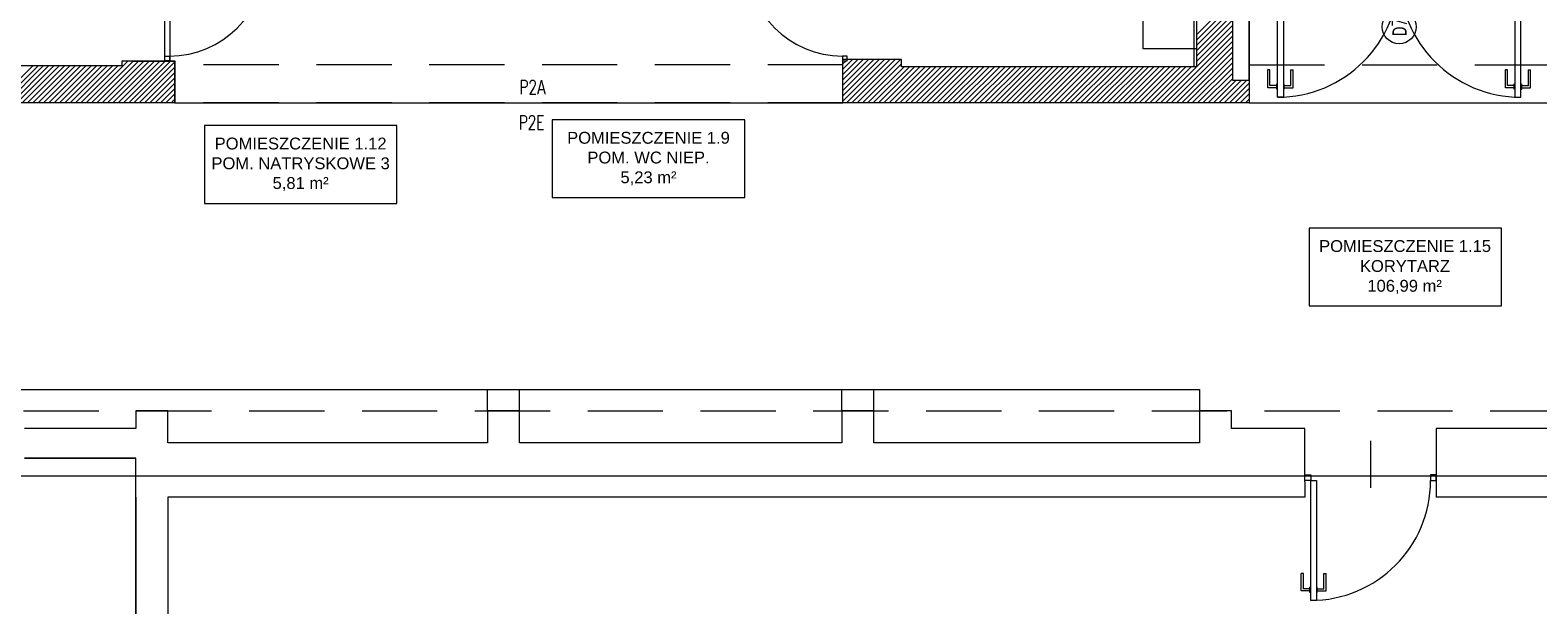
# Model space of a CAD drawing. Header units: millimetres. Extents: x -20020 to 55682, y 3351 to 17623.
# Tile 15 of 49: x -4335 to -3062, y 10979 to 11471. Entities that reach past the tile are written whole.
import ezdxf

# ---------------------------------------------------------------- set-up
doc = ezdxf.new("R2010")
doc.units = ezdxf.units.MM
doc.linetypes.add('ACAD_ISO03W100', pattern=[30, 12, -18])
doc.linetypes.add('HIDDEN', pattern=[9.525, 6.35, -3.175])
doc.layers.get('0').update_dxf_attribs({"color": 252, "lineweight": 9})
for name, color, linetype, lineweight in [('ARANŻACJA', 252, 'Continuous', 9), ('cienka', 252, 'Continuous', 9), ('ETYKIETY POMIESZCZEŃ', 252, 'Continuous', 9), ('OKNA', 252, 'Continuous', 9), ('OPISY', 252, 'Continuous', 9), ('PODCIĄG', 252, 'HIDDEN', 9), ('RZUT DACHU', 252, 'Continuous', 9), ('srednia', 252, 'Continuous', 9), ('ŚCIANY KONSTRUKCYJNE', 252, 'Continuous', 9), ('ŚCIANY WYPEŁNIENIE', 252, 'Continuous', 9)]:
    doc.layers.add(name, color=color, linetype=linetype, lineweight=lineweight)
doc.styles.add('MED_ARIAL_Tabela', font='arial.ttf')
doc.styles.get("Standard").update_dxf_attribs({"font": 'romans.shx', "width": 0.7})

msp = doc.modelspace()

# ---------------------------------------------------------------- linework, layer by layer
for p, q in [((-3288.36, 11437.88), (-3290.24, 11437.88)), ((-3288.23, 11437.88), (-3290.11, 11437.88)), ((-3290.11, 11422.84), (-3290.11, 11437.88)), ((-3288.23, 11424.72), (-3288.23, 11437.88)), ((-3270.82, 11437.88), (-3268.94, 11437.88)), ((-3270.68, 11437.88), (-3268.8, 11437.88)), ((-3270.68, 11424.72), (-3270.68, 11437.88)), ((-3268.8, 11422.84), (-3268.8, 11437.88)), ((-3087.77, 11437.88), (-3089.65, 11437.88)), ((-3087.64, 11437.88), (-3089.52, 11437.88)), ((-3089.52, 11422.84), (-3089.52, 11437.88)), ((-3087.64, 11424.72), (-3087.64, 11437.88)), ((-3070.22, 11437.88), (-3068.34, 11437.88)), ((-3070.09, 11437.88), (-3068.21, 11437.88)), ((-3070.09, 11424.72), (-3070.09, 11437.88)), ((-3068.21, 11422.84), (-3068.21, 11437.88)), ((-3282.59, 11422.84), (-3290.11, 11422.84)), ((-3282.59, 11424.72), (-3288.23, 11424.72)), ((-3281.96, 11425.98), (-3282.59, 11425.98)), ((-3282.59, 11421.59), (-3282.59, 11425.98)), ((-3281.96, 11421.59), (-3282.59, 11421.59)), ((-3276.95, 11425.98), (-3276.32, 11425.98)), ((-3276.95, 11421.59), (-3276.32, 11421.59)), ((-3276.32, 11421.59), (-3276.32, 11425.98)), ((-3276.32, 11424.72), (-3270.68, 11424.72)), ((-3276.32, 11422.84), (-3268.8, 11422.84)), ((-3082, 11422.84), (-3089.52, 11422.84)), ((-3082, 11424.72), (-3087.64, 11424.72)), ((-3082, 11421.59), (-3082, 11425.98)), ((-3081.37, 11421.59), (-3082, 11421.59)), ((-3076.35, 11421.59), (-3075.73, 11421.59)), ((-3075.73, 11421.59), (-3075.73, 11425.98)), ((-3075.73, 11424.72), (-3070.09, 11424.72)), ((-3075.73, 11422.84), (-3068.21, 11422.84)), ((-3203.29, 11124.68), (-3203.29, 11085.16)), ((-3260.03, 11012.77), (-3261.88, 11012.77)), ((-3261.88, 10997.97), (-3261.88, 11012.77)), ((-3260.03, 10999.82), (-3260.03, 11012.77)), ((-3242.76, 11012.77), (-3240.91, 11012.77)), ((-3242.76, 10999.82), (-3242.76, 11012.77)), ((-3240.91, 10997.97), (-3240.91, 11012.77)), ((-3254.48, 10999.82), (-3260.03, 10999.82)), ((-3253.86, 11001.06), (-3254.48, 11001.06)), ((-3254.48, 10996.74), (-3254.48, 11001.06)), ((-3248.93, 11001.06), (-3248.31, 11001.06)), ((-3248.31, 10996.74), (-3248.31, 11001.06)), ((-3248.31, 10999.82), (-3242.76, 10999.82)), ((-3254.48, 10997.97), (-3261.88, 10997.97)), ((-3253.86, 10996.74), (-3254.48, 10996.74)), ((-3248.93, 10996.74), (-3248.31, 10996.74)), ((-3248.31, 10997.97), (-3240.91, 10997.97))]:
    msp.add_line(p, q)
for points in [[(-3281.96, 11517.53), (-3276.95, 11517.53), (-3276.95, 11414.76), (-3281.96, 11414.76)], [(-3076.36, 11517.53), (-3081.37, 11517.53), (-3081.37, 11414.76), (-3076.36, 11414.76)], [(-4217.36, 11445.55), (-4221.29, 11445.55), (-4221.29, 11449.48), (-4217.36, 11449.48)], [(-3649.23, 11445.55), (-3645.29, 11445.55), (-3645.29, 11449.48), (-3649.23, 11449.48)], [(-3258.79, 11091.15), (-3258.79, 11096.08), (-3253.86, 11096.08), (-3253.86, 11091.15)], [(-3253.86, 11091.15), (-3248.93, 11091.15), (-3248.93, 10990.02), (-3253.86, 10990.02)], [(-3147.79, 11091.15), (-3147.79, 11096.08), (-3152.73, 11096.08), (-3152.73, 11091.15)]]:
    msp.add_lwpolyline(points, close=True)
at = {"linetype": 'Continuous', "ltscale": 50}
for centre, radius, start, end in [((-4217.36, 11530.11), 80.66, 270, 0), ((-3649.23, 11530.11), 80.66, 180, 270), ((-3281.96, 11517.53), 102.8, 270, 0), ((-3076.36, 11517.53), 102.8, 180, 270), ((-3253.86, 11091.15), 101.16, 270, 0)]:
    msp.add_arc(centre, radius, start, end, dxfattribs=at)
at = {"layer": 'ARANŻACJA'}
for p, q in [((-3319.97, 11511.9), (-3319.97, 11429.19)), ((-3305.79, 11429.19), (-3305.79, 11511.9)), ((-3319.97, 11429.19), (-3305.79, 11429.19)), ((-3948.79, 11150.05), (-3948.79, 11168.05)), ((-3921.79, 11150.05), (-3921.79, 11168.05)), ((-3649.79, 11150.05), (-3649.79, 11168.05)), ((-3622.79, 11150.05), (-3622.79, 11168.05))]:
    msp.add_line(p, q, dxfattribs=at)
at = {"layer": 'ARANŻACJA', "linetype": 'ACAD_ISO03W100', "ltscale": 10}
msp.add_lwpolyline([(-3350.29, 11440.55), (-3352.29, 11440.55), (-3352.29, 12007.55)], dxfattribs=at)
at = {"layer": 'ARANŻACJA', "ltscale": 10}
msp.add_lwpolyline([(-3395.29, 11455.55), (-3395.29, 11500.55), (-3350.29, 11500.55), (-3350.29, 11455.55)], close=True, dxfattribs=at)
msp.add_lwpolyline([(-4816.79, 11123.05), (-4816.79, 11168.05), (-3347.79, 11168.05), (-3347.79, 11150.05)], dxfattribs=at)
at = {"layer": 'cienka'}
for p, q in [((-4212.79, 11410.05), (-3648.79, 11410.05)), ((-3305.79, 11410.05), (-2702.79, 11410.05))]:
    msp.add_line(p, q, dxfattribs=at)
at = {"layer": 'ETYKIETY POMIESZCZEŃ'}
for p, q in [((-3255.19, 11304.34), (-3255.19, 11238.57)), ((-3092.64, 11304.34), (-3255.19, 11304.34)), ((-3092.64, 11238.57), (-3092.64, 11304.34)), ((-3255.19, 11238.57), (-3092.64, 11238.57))]:
    msp.add_line(p, q, dxfattribs=at)
for points in [[(-3894.23, 11395.82), (-3894.23, 11330.04), (-3731.68, 11330.04), (-3731.68, 11395.82)], [(-4187.94, 11390.96), (-4187.94, 11325.19), (-4025.39, 11325.19), (-4025.39, 11390.96)], [(-4187.94, 11390.96), (-4187.94, 11325.19), (-4025.39, 11325.19), (-4025.39, 11390.96)]]:
    msp.add_lwpolyline(points, close=True, dxfattribs=at)
at = {"layer": 'OKNA'}
for p, q in [((-4212.79, 11445.05), (-4247.92, 11445.05)), ((-4212.79, 11410.05), (-4212.79, 11445.05))]:
    msp.add_line(p, q, dxfattribs=at)
msp.add_lwpolyline([(-4247.92, 11445.05), (-4257.29, 11445.55)], dxfattribs=at)
at = {"layer": 'OPISY'}
msp.add_circle((-3179.16, 11474.16), 14.32, dxfattribs=at)
at = {"layer": 'PODCIĄG', "ltscale": 10}
for p, q in [((-3648.79, 11442.05), (-4212.79, 11442.05)), ((-3305.79, 11442.05), (-3051.79, 11442.05)), ((-3648.79, 11410.05), (-4212.79, 11410.05)), ((-3305.79, 11410.05), (-3051.79, 11410.05)), ((-4816.79, 11150.05), (-3051.79, 11150.05))]:
    msp.add_line(p, q, dxfattribs=at)
at = {"layer": 'RZUT DACHU'}
msp.add_lwpolyline([(-4885.12, 12055.55), (-5505.29, 12055.55), (-5505.29, 12000.55), (-5505.29, 12000.55), (-5505.29, 11110.05), (-5505.29, 11095.05), (-1120.25, 11095.05)], dxfattribs=at)
at = {"layer": 'srednia'}
for p, q in [((-4221.29, 11445.55), (-4221.29, 11534.05)), ((-4217.04, 11534.05), (-4217.04, 11445.55)), ((-4217.04, 11445.55), (-4221.29, 11445.55))]:
    msp.add_line(p, q, dxfattribs=at)
msp.add_lwpolyline([(-4245.79, 10978.65), (-4245.79, 11110.05), (-4339.79, 11110.05)], dxfattribs=at)
at = {"layer": 'ŚCIANY KONSTRUKCYJNE'}
for p, q in [((-3350.29, 11543.55), (-3350.29, 11440.55)), ((-3305.79, 11505.05), (-3305.79, 11410.05)), ((-4257.29, 11441.55), (-4257.29, 11445.55)), ((-4257.29, 11445.55), (-4221.29, 11445.55)), ((-4221.29, 11445.55), (-4212.79, 11445.55)), ((-4212.79, 11445.55), (-4212.79, 11410.05)), ((-3648.79, 11410.05), (-3648.79, 11446.55)), ((-3648.79, 11410.05), (-3648.79, 11446.55)), ((-3634.29, 11446.55), (-3648.79, 11446.55)), ((-3599.29, 11446.55), (-3634.29, 11446.55)), ((-3599.29, 11440.55), (-3599.29, 11446.55)), ((-4520.29, 11441.55), (-4257.29, 11441.55)), ((-3350.29, 11440.55), (-3599.29, 11440.55)), ((-4212.79, 11410.05), (-4866.79, 11410.05)), ((-3305.79, 11410.05), (-3648.79, 11410.05)), ((-4218.79, 11150.05), (-4245.79, 11150.05)), ((-4245.79, 11150.05), (-4245.79, 11135.05)), ((-4218.79, 11123.05), (-4218.79, 11150.05)), ((-3921.79, 11150.05), (-3948.79, 11150.05)), ((-3948.79, 11150.05), (-3948.79, 11123.05)), ((-3921.79, 11123.05), (-3921.79, 11150.05)), ((-3622.79, 11150.05), (-3649.79, 11150.05)), ((-3649.79, 11150.05), (-3649.79, 11123.05)), ((-3622.79, 11123.05), (-3622.79, 11150.05)), ((-3320.79, 11150.05), (-3347.79, 11150.05)), ((-3347.79, 11150.05), (-3347.79, 11123.05)), ((-3320.79, 11135.05), (-3320.79, 11150.05)), ((-4245.79, 11135.05), (-4339.79, 11135.05)), ((-3258.79, 11135.05), (-3320.79, 11135.05)), ((-3258.79, 11090.05), (-3258.79, 11135.05)), ((-3051.79, 11135.05), (-3147.79, 11135.05)), ((-3147.79, 11135.05), (-3147.79, 11077.05)), ((-3948.79, 11123.05), (-4218.79, 11123.05)), ((-3649.79, 11123.05), (-3921.79, 11123.05)), ((-3347.79, 11123.05), (-3622.79, 11123.05)), ((-4339.79, 11110.05), (-4245.79, 11110.05)), ((-4245.79, 11077.05), (-4245.79, 11110.05)), ((-3258.79, 11090.05), (-3258.79, 11077.05)), ((-4245.79, 11077.05), (-4245.79, 10978.65)), ((-3258.79, 11077.05), (-4218.79, 11077.05)), ((-4218.79, 11077.05), (-4218.79, 10978.65)), ((-1779.79, 11077.05), (-3147.79, 11077.05))]:
    msp.add_line(p, q, dxfattribs=at)
at = {"layer": 'ŚCIANY WYPEŁNIENIE', "linetype": 'Continuous'}
for p, q in [((-3350.29, 11467.45), (-3319.97, 11497.78)), ((-3350.29, 11462.96), (-3319.97, 11493.29)), ((-3350.29, 11458.47), (-3319.97, 11488.8)), ((-3350.29, 11453.98), (-3319.97, 11484.31)), ((-3380.76, 11410.05), (-3319.97, 11470.84)), ((-3350.29, 11449.49), (-3319.97, 11479.82)), ((-3350.29, 11445), (-3319.97, 11475.33)), ((-3376.27, 11410.05), (-3319.97, 11466.35)), ((-3371.78, 11410.05), (-3319.97, 11461.86)), ((-3367.29, 11410.05), (-3319.97, 11457.37)), ((-4287.77, 11410.05), (-4252.52, 11445.29)), ((-4283.28, 11410.05), (-4248.26, 11445.06)), ((-4278.79, 11410.05), (-4243.79, 11445.05)), ((-4274.3, 11410.05), (-4239.3, 11445.05)), ((-4269.81, 11410.05), (-4234.81, 11445.05)), ((-4265.32, 11410.05), (-4230.32, 11445.05)), ((-4260.83, 11410.05), (-4225.83, 11445.05)), ((-4257.29, 11445.01), (-4256.78, 11445.52)), ((-4256.34, 11410.05), (-4221.34, 11445.05)), ((-4251.85, 11410.05), (-4216.85, 11445.05)), ((-4247.36, 11410.05), (-4212.79, 11444.61)), ((-3648.79, 11438.36), (-3640.61, 11446.55)), ((-3648.79, 11433.87), (-3636.12, 11446.55)), ((-3648.79, 11429.38), (-3631.63, 11446.55)), ((-3648.79, 11424.89), (-3627.14, 11446.55)), ((-3648.79, 11420.4), (-3622.65, 11446.55)), ((-3648.79, 11415.91), (-3618.16, 11446.55)), ((-3648.79, 11411.42), (-3613.67, 11446.55)), ((-3648.79, 11442.85), (-3646.1, 11445.55)), ((-3645.68, 11410.05), (-3609.18, 11446.55)), ((-3645.29, 11446.35), (-3645.1, 11446.55)), ((-3641.19, 11410.05), (-3604.69, 11446.55)), ((-3636.7, 11410.05), (-3600.2, 11446.55)), ((-3362.8, 11410.05), (-3319.97, 11452.88)), ((-3358.31, 11410.05), (-3319.97, 11448.39)), ((-3353.82, 11410.05), (-3319.97, 11443.9)), ((-4364.1, 11410.05), (-4332.6, 11441.55)), ((-4359.61, 11410.05), (-4328.11, 11441.55)), ((-4355.12, 11410.05), (-4323.62, 11441.55)), ((-4350.63, 11410.05), (-4319.13, 11441.55)), ((-4346.14, 11410.05), (-4314.64, 11441.55)), ((-4341.65, 11410.05), (-4310.15, 11441.55)), ((-4337.16, 11410.05), (-4305.66, 11441.55)), ((-4332.67, 11410.05), (-4301.17, 11441.55)), ((-4328.18, 11410.05), (-4296.68, 11441.55)), ((-4323.69, 11410.05), (-4292.19, 11441.55)), ((-4319.2, 11410.05), (-4287.7, 11441.55)), ((-4314.71, 11410.05), (-4283.21, 11441.55)), ((-4310.22, 11410.05), (-4278.72, 11441.55)), ((-4305.73, 11410.05), (-4274.23, 11441.55)), ((-4301.24, 11410.05), (-4269.74, 11441.55)), ((-4296.75, 11410.05), (-4265.25, 11441.55)), ((-4292.26, 11410.05), (-4260.76, 11441.55)), ((-4242.87, 11410.05), (-4212.79, 11440.12)), ((-4238.38, 11410.05), (-4212.79, 11435.63)), ((-4233.89, 11410.05), (-4212.79, 11431.14)), ((-3632.21, 11410.05), (-3599.29, 11442.96)), ((-3627.72, 11410.05), (-3597.22, 11440.55)), ((-3623.23, 11410.05), (-3592.73, 11440.55)), ((-3618.74, 11410.05), (-3588.24, 11440.55)), ((-3614.25, 11410.05), (-3583.75, 11440.55)), ((-3609.76, 11410.05), (-3579.26, 11440.55)), ((-3605.27, 11410.05), (-3574.77, 11440.55)), ((-3600.78, 11410.05), (-3570.28, 11440.55)), ((-3596.29, 11410.05), (-3565.79, 11440.55)), ((-3591.8, 11410.05), (-3561.3, 11440.55)), ((-3587.31, 11410.05), (-3556.81, 11440.55)), ((-3582.82, 11410.05), (-3552.32, 11440.55)), ((-3578.33, 11410.05), (-3547.83, 11440.55)), ((-3573.84, 11410.05), (-3543.34, 11440.55)), ((-3569.35, 11410.05), (-3538.85, 11440.55)), ((-3564.86, 11410.05), (-3534.36, 11440.55)), ((-3560.37, 11410.05), (-3529.87, 11440.55)), ((-3555.88, 11410.05), (-3525.38, 11440.55)), ((-3551.39, 11410.05), (-3520.89, 11440.55)), ((-3546.9, 11410.05), (-3516.4, 11440.55)), ((-3542.41, 11410.05), (-3511.91, 11440.55)), ((-3537.92, 11410.05), (-3507.42, 11440.55)), ((-3533.43, 11410.05), (-3502.93, 11440.55)), ((-3528.94, 11410.05), (-3498.44, 11440.55)), ((-3524.45, 11410.05), (-3493.95, 11440.55)), ((-3519.96, 11410.05), (-3489.46, 11440.55)), ((-3515.47, 11410.05), (-3484.97, 11440.55)), ((-3510.98, 11410.05), (-3480.48, 11440.55)), ((-3506.49, 11410.05), (-3475.99, 11440.55)), ((-3501.99, 11410.05), (-3471.49, 11440.55)), ((-3497.5, 11410.05), (-3467, 11440.55)), ((-3493.01, 11410.05), (-3462.51, 11440.55)), ((-3488.52, 11410.05), (-3458.02, 11440.55)), ((-3484.03, 11410.05), (-3453.53, 11440.55)), ((-3479.54, 11410.05), (-3449.04, 11440.55)), ((-3475.05, 11410.05), (-3444.55, 11440.55)), ((-3470.56, 11410.05), (-3440.06, 11440.55)), ((-3466.07, 11410.05), (-3435.57, 11440.55)), ((-3461.58, 11410.05), (-3431.08, 11440.55)), ((-3457.09, 11410.05), (-3426.59, 11440.55)), ((-3452.6, 11410.05), (-3422.1, 11440.55)), ((-3448.11, 11410.05), (-3417.61, 11440.55)), ((-3443.62, 11410.05), (-3413.12, 11440.55)), ((-3439.13, 11410.05), (-3408.63, 11440.55)), ((-3434.64, 11410.05), (-3404.14, 11440.55)), ((-3430.15, 11410.05), (-3399.65, 11440.55)), ((-3425.66, 11410.05), (-3395.16, 11440.55)), ((-3421.17, 11410.05), (-3390.67, 11440.55)), ((-3416.68, 11410.05), (-3386.18, 11440.55)), ((-3412.19, 11410.05), (-3381.69, 11440.55)), ((-3407.7, 11410.05), (-3377.2, 11440.55)), ((-3403.21, 11410.05), (-3372.71, 11440.55)), ((-3398.72, 11410.05), (-3368.22, 11440.55)), ((-3394.23, 11410.05), (-3363.73, 11440.55)), ((-3389.74, 11410.05), (-3359.24, 11440.55)), ((-3385.25, 11410.05), (-3354.75, 11440.55)), ((-3349.33, 11410.05), (-3319.97, 11439.41)), ((-3344.84, 11410.05), (-3319.97, 11434.92)), ((-4229.4, 11410.05), (-4212.79, 11426.65)), ((-4224.91, 11410.05), (-4212.79, 11422.16)), ((-3340.35, 11410.05), (-3319.97, 11430.43)), ((-3335.86, 11410.05), (-3316.71, 11429.19)), ((-3331.37, 11410.05), (-3312.22, 11429.19)), ((-3326.88, 11410.05), (-3307.73, 11429.19)), ((-3322.39, 11410.05), (-3305.79, 11426.64)), ((-3317.9, 11410.05), (-3305.79, 11422.15)), ((-4220.42, 11410.05), (-4212.79, 11417.67)), ((-4215.93, 11410.05), (-4212.79, 11413.18)), ((-3313.41, 11410.05), (-3305.79, 11417.66)), ((-3308.92, 11410.05), (-3305.79, 11413.17)), ((-3649.79, 11149.99), (-3649.74, 11150.05))]:
    msp.add_line(p, q, dxfattribs=at)

# ---------------------------------------------------------------- texts
at = {"layer": 'ETYKIETY POMIESZCZEŃ', "style": 'MED_ARIAL_Tabela'}
for s, p in [('POMIESZCZENIE 1.15', (-3246.76, 11284.13)), ('KORYTARZ', (-3212.28, 11267.29)), ('106,99 m²', (-3206.01, 11250.58))]:
    msp.add_text(s, height=10, dxfattribs=at).set_placement(p)
at = {"layer": 'ETYKIETY POMIESZCZEŃ', "char_height": 10, "width": 150.8702, "attachment_point": 5, "style": 'MED_ARIAL_Tabela'}
for s, insert in [('\\pxqc;POMIESZCZENIE 1.9\\PPOM. WC NIEP.\\P5,23 m²', (-3812.95, 11362.93)), ('\\pxqc;POMIESZCZENIE 1.12\\PPOM. NATRYSKOWE 3\\P5,81 m²', (-4106.67, 11358.08))]:
    msp.add_mtext(s, dxfattribs=dict(at, insert=insert))
at = {"layer": 'OPISY', "insert": (-3178.85, 11473.93), "char_height": 12, "width": 48.1576, "attachment_point": 5, "rotation": 90.26652}
msp.add_mtext('{\\fCalibri Light|b0|i0|c238|p34;D}7', dxfattribs=at)
at = {"layer": 'OPISY', "char_height": 12, "width": 32.1072, "attachment_point": 3}
for s, insert in [('P2{\\fCalibri Light|b0|i0|c238|p34;A}', (-3899.55, 11429.3)), ('P2E', (-3900.9, 11399.48))]:
    msp.add_mtext(s, dxfattribs=dict(at, insert=insert))

doc.saveas('drawing.dxf')
